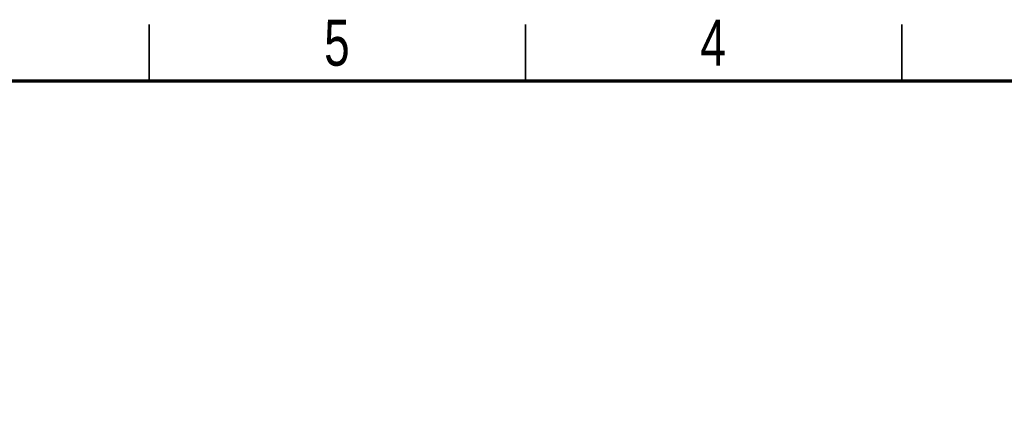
# Model space of a CAD drawing. Header units: millimetres. Extents: x 2 to 591, y 2 to 418.
# Tile 14 of 15: x 330 to 461, y 366 to 418. Entities that reach past the tile are written whole.
import ezdxf

# ---------------------------------------------------------------- set-up
doc = ezdxf.new("R2010")
doc.units = ezdxf.units.MM
doc.styles.add('SLDTEXTSTYLE0', font='TXT', dxfattribs={"width": 0.75})

msp = doc.modelspace()

# ---------------------------------------------------------------- linework, layer by layer
at = {"color": 7, "linetype": 'Continuous', "lineweight": 35}
for p, q in [((347, 410), (347, 417.5)), ((397, 410), (397, 417.5)), ((447, 410), (447, 417.5))]:
    msp.add_line(p, q, dxfattribs=at)
at = {"color": 7, "linetype": 'Continuous', "lineweight": 70}
msp.add_line((10, 410), (584, 410), dxfattribs=at)
at = {"color": 7, "linetype": 'Continuous', "lineweight": 25}
for points, knots in [([(200.26, 334.29), (200.41, 334.29), (201.26, 334.29), (202.82, 334.29), (204.95, 334.3), (206.81, 334.29), (208.42, 334.31), (209.85, 334.72), (211.42, 335.4), (213.18, 336.43), (215.12, 337.78), (217.46, 339.66), (220.2, 342.11), (223.33, 345.11), (226.65, 348.39), (230.15, 351.86), (233.84, 355.41), (237.74, 358.97), (241.86, 362.44), (246.21, 365.71), (250.77, 368.64), (255.54, 371.02), (260.47, 372.79), (265.12, 373.88), (269.47, 374.53), (273.51, 374.82), (277.67, 374.78), (281.88, 374.34), (286.09, 373.45), (290.24, 372.03), (294.17, 370.04), (298.22, 367.31), (302.31, 363.86), (306.5, 359.8), (310.55, 355.58), (314.57, 351.36), (318.64, 347.3), (322.5, 343.84), (326.15, 341.04), (329.55, 338.84), (333.11, 337.01), (336.55, 335.72), (339.83, 334.89), (342.97, 334.4), (346.41, 334.26), (349.98, 334.3), (352.44, 334.3), (353.61, 334.29)], [0, 0, 0, 0, 0.002404, 0.014177, 0.02595, 0.037723, 0.045103, 0.052711, 0.062129, 0.073468, 0.086628, 0.101448, 0.123475, 0.147708, 0.173746, 0.201218, 0.229787, 0.259158, 0.289091, 0.319406, 0.349693, 0.379177, 0.407902, 0.436512, 0.458393, 0.480893, 0.503885, 0.527288, 0.551081, 0.575312, 0.599921, 0.62423, 0.65642, 0.688825, 0.721401, 0.753883, 0.785925, 0.817212, 0.840075, 0.862446, 0.884495, 0.906564, 0.923373, 0.940773, 0.959091, 0.98063, 1, 1, 1, 1]), ([(376.36, 328.97), (368.54, 328.96), (359.49, 328.95), (349.25, 328.98), (345.8, 328.93), (342.59, 329.13), (339.66, 329.6), (336.49, 330.41), (333.11, 331.69), (329.55, 333.52), (326.15, 335.71), (322.5, 338.52), (318.64, 341.97), (314.57, 346.03), (310.55, 350.25), (306.5, 354.47), (302.31, 358.54), (298.22, 361.98), (294.17, 364.72), (290.24, 366.7), (286.09, 368.12), (281.88, 369.02), (277.67, 369.45), (273.51, 369.5), (269.47, 369.2), (265.12, 368.55), (260.47, 367.46), (255.54, 365.69), (250.77, 363.31), (246.21, 360.38), (241.86, 357.11), (237.74, 353.65), (233.84, 350.09), (230.15, 346.53), (226.65, 343.06), (223.33, 339.78), (220.2, 336.78), (217.46, 334.34), (215.12, 332.46), (213.18, 331.1), (211.41, 330.07), (209.75, 329.34), (207.93, 328.89), (205.73, 329), (203.21, 328.96), (200.5, 328.97), (197.8, 328.97), (195.09, 328.97), (188.33, 328.97), (182.46, 328.97), (177.5, 328.97)], [0, 0, 0, 0, 0.103773, 0.12008, 0.135903, 0.149582, 0.162637, 0.175285, 0.192912, 0.210522, 0.228389, 0.246649, 0.271638, 0.29723, 0.323172, 0.349191, 0.375072, 0.400782, 0.420197, 0.439853, 0.459205, 0.478209, 0.4969, 0.515264, 0.533234, 0.55071, 0.573561, 0.596503, 0.620052, 0.644242, 0.668454, 0.692361, 0.715819, 0.738637, 0.760578, 0.781375, 0.80073, 0.818322, 0.830158, 0.84067, 0.849726, 0.857248, 0.864752, 0.874344, 0.886311, 0.898278, 0.910246, 0.922213, 0.93418, 1, 1, 1, 1])]:
    msp.add_open_spline(points, degree=3, knots=knots, dxfattribs=at)

# ---------------------------------------------------------------- texts
at = {"color": 7, "linetype": 'Continuous', "lineweight": 0, "char_height": 6.1, "attachment_point": 2, "style": 'SLDTEXTSTYLE0'}
for s, insert in [('5', (371.94, 418.11)), ('4', (421.94, 418.11))]:
    msp.add_mtext(s, dxfattribs=dict(at, insert=insert))

doc.saveas('drawing.dxf')
